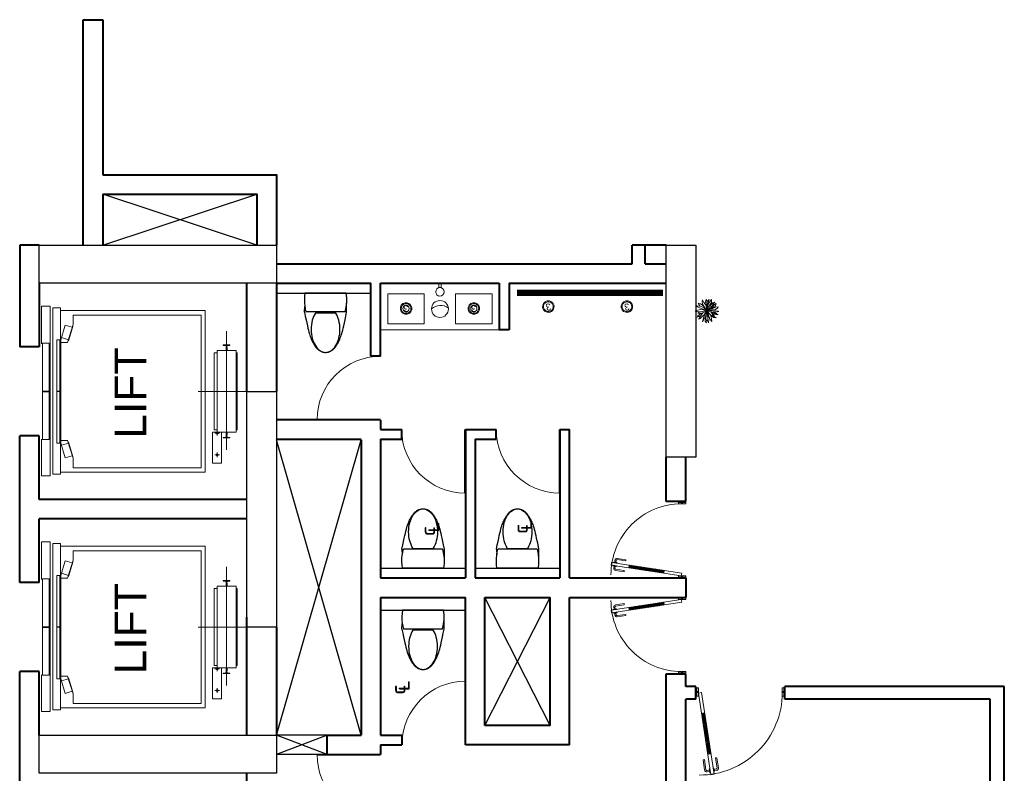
# Model space of a CAD drawing. Header units: inches. Extents: x 371717 to 373017, y 1317902 to 1318657.
# Tile 10 of 10: x 372596 to 373014, y 1318337 to 1318657. Entities that reach past the tile are written whole.
import ezdxf

# ---------------------------------------------------------------- set-up
doc = ezdxf.new("R2010")
doc.units = ezdxf.units.IN
doc.header["$LTSCALE"] = 35
doc.header["$MEASUREMENT"] = 0
for name, color, linetype in [('A-COLS', 4, 'Continuous'), ('A-FIXT', 1, 'Continuous'), ('A-HATCH', 8, 'Continuous'), ('A-SHAFT', 1, 'Continuous'), ('A-TEXT-600', 7, 'Continuous'), ('A-WALL-UNDR', 1, 'Continuous'), ('NAREAOFF', 230, 'Continuous')]:
    doc.layers.add(name, color=color, linetype=linetype)
for name, color, linetype, lineweight in [('A-LIFT', 154, 'Continuous', 9), ('A-WALL', 7, 'Continuous', 40), ('FINISH - LAMINATE', 143, 'Continuous', 40), ('I-CEIL-light', 150, 'Continuous', 0), ('I-Door', 30, 'Continuous', 15), ('I-Furn-Modl', 1, 'Continuous', 5), ('I-Graphics', 62, 'Continuous', 15), ('SANITARY-FIXTURE', 6, 'Continuous', 18), ('tree', 92, 'Continuous', 5)]:
    doc.layers.add(name, color=color, linetype=linetype, lineweight=lineweight)
doc.layers.add('I-Clng-Dims', color=7, linetype='Continuous', lineweight=15, true_color=0xbd0f15)
doc.styles.add('AR350', font='arial.ttf', dxfattribs={"width": 0.9})
doc.styles.add('dim-verdana', font='arial.ttf', dxfattribs={"height": 130})

# ---------------------------------------------------------------- blocks, each defined once
blk = doc.blocks.new('P-LEV-3$0$P-WCEUR1')
at = {"color": 0, "linetype": 'ByBlock'}
for p, q in [((1, 9.81), (1, -9.81)), ((10.1, 10.05), (5.86, 10.03)), ((10, 9.31), (10, -9.31)), ((10.41, -4.75), (10.41, 4.75))]:
    blk.add_line(p, q, dxfattribs=at)
for points in [[(10, 9.31), (7.74, 9.82), (5.54, 10.06), (3.23, 10.06), (1, 9.81)], [(10.1, -10.05), (12.04, -9.65), (13.74, -9.29), (15.23, -8.97), (16.54, -8.68), (17.68, -8.42), (18.68, -8.18), (19.57, -7.95), (20.36, -7.72), (20.36, -7.72), (21.09, -7.49), (21.75, -7.26), (22.35, -7.03), (22.9, -6.8), (23.4, -6.58), (23.85, -6.37), (24.26, -6.16), (24.64, -5.97), (24.64, -5.97), (24.98, -5.78), (25.3, -5.61), (25.59, -5.44), (25.87, -5.27), (26.13, -5.1), (26.37, -4.93), (26.61, -4.75), (26.85, -4.56), (26.85, -4.56), (27.09, -4.36), (27.33, -4.15), (27.56, -3.92), (27.79, -3.68), (28.01, -3.42), (28.21, -3.16), (28.41, -2.88), (28.58, -2.59), (28.58, -2.59), (28.74, -2.29), (28.88, -1.98), (28.99, -1.66), (29.09, -1.34), (29.16, -1.01), (29.22, -0.67), (29.25, -0.34), (29.26, 0), (29.26, 0), (29.25, 0.34), (29.22, 0.67), (29.16, 1.01), (29.09, 1.34), (28.99, 1.66), (28.88, 1.98), (28.74, 2.29), (28.58, 2.59), (28.58, 2.59), (28.41, 2.88), (28.21, 3.16), (28.01, 3.42), (27.79, 3.68), (27.56, 3.92), (27.33, 4.15), (27.09, 4.36), (26.85, 4.56), (26.85, 4.56), (26.61, 4.75), (26.37, 4.93), (26.13, 5.1), (25.87, 5.27), (25.59, 5.44), (25.3, 5.61), (24.98, 5.78), (24.64, 5.97), (24.64, 5.97), (24.26, 6.16), (23.85, 6.37), (23.4, 6.58), (22.9, 6.8), (22.35, 7.03), (21.75, 7.26), (21.09, 7.49), (20.36, 7.72), (20.36, 7.72), (19.57, 7.95), (18.68, 8.18), (17.68, 8.42), (16.54, 8.68), (15.23, 8.97), (13.74, 9.29), (12.04, 9.65), (10.1, 10.05)], [(10.1, -10.05), (7.33, -9.88)]]:
    blk.add_lwpolyline(points, dxfattribs=at)
for points in [[(29.25, 0, 0.146855), (28.52, 2.44, 0.107148), (26.05, 4.85, 0.076697), (22.68, 6.31, 0.063684), (18.31, 6.87, 0.063684), (13.95, 6.31, 0.076697), (10.58, 4.85, 0.006181), (10.41, 4.75)], [(10.41, -4.75, 0.006181), (10.58, -4.85, 0.076697), (13.95, -6.31, 0.063684), (18.31, -6.87, 0.063684), (22.68, -6.31, 0.076697), (26.05, -4.85, 0.107148), (28.52, -2.44, 0.146855), (29.25, 0)]]:
    blk.add_lwpolyline(points, format="xyb", dxfattribs=at)
for start, end in [(277.7399, 285.822), (260.5377, 277.7399)]:
    blk.add_arc((4.39, 10.5), 20.59, start, end, dxfattribs=at)
blk = doc.blocks.new('DOOR')
for p, q in [((-0.01, 0), (-0.01, 1)), ((0, 0), (0, 1))]:
    blk.add_line(p, q)
blk.add_arc((0, 0), 1, 90, 180)
blk = doc.blocks.new('D3 - LAM')
h = blk.add_hatch()
h.set_pattern_fill('ANSI31', color=256, scale=100, style=0)
h.set_pattern_definition([(45, (67656.761, 125934.152), (-8.83883, 8.83883), [])])
h.paths.add_polyline_path([(67767, 126417), (67730, 126422), (67657, 125940), (67694, 125934)])
for p, q in [((67620, 125699, 0), (67767, 126664, 0)), ((67657, 125693, 0), (67804, 126658, 0)), ((67692, 126606, 0), (67674, 126487, 0)), ((67691, 126484, 0), (67709, 126604, 0)), ((67750, 126608, 0), (67720, 126612, 0)), ((67723, 126629, 0), (67753, 126624, 0)), ((67748, 126608, 0), (67750, 126625, 0)), ((67767, 126664, 0), (67804, 126658, 0)), ((67802, 126600, 0), (67833, 126595, 0)), ((67835, 126612, 0), (67805, 126616, 0)), ((67805, 126599, 0), (67808, 126616, 0)), ((67823, 126464, 0), (67841, 126584, 0)), ((67857, 126581, 0), (67839, 126462, 0)), ((67691, 126484, 0), (67674, 126487, 0)), ((67823, 126464, 0), (67839, 126462, 0)), ((67767, 126417, 0), (67730, 126422, 0)), ((67694, 125934, 0), (67657, 125940, 0)), ((67590, 125738, 0), (67590, 125638, 0)), ((67620, 125713, 0), (67620, 125675, 0)), ((67620, 125699, 0), (67657, 125693, 0)), ((68640, 125738, 0), (68640, 125638, 0))]:
    blk.add_line(p, q)
at = {"elevation": 0}
for points in [[(67748, 126592), (67755, 126640), (67763, 126639), (67755, 126590)], [(67800, 126584), (67807, 126632), (67800, 126634), (67792, 126585)], [(67590, 125726), (67602, 125726), (67602, 125647), (67590, 125647)], [(68640, 125726), (68628, 125726), (68628, 125647), (68640, 125647)]]:
    blk.add_lwpolyline(points, close=True, dxfattribs=at)
for points in [[(67602, 125738), (67620, 125738), (67620, 125638), (67602, 125638), (67602, 125682), (67612, 125682), (67612, 125694), (67602, 125694), (67602, 125738)], [(68628, 125738), (68610, 125738), (68610, 125638), (68628, 125638), (68628, 125682), (68618, 125682), (68618, 125694), (68628, 125694), (68628, 125738)]]:
    blk.add_lwpolyline(points, dxfattribs=at)
for centre, radius, start, end in [((67637, 125694, 0), 973, 0, 90.3775), ((67719, 126602, 0), 26.7, 81.3349, 171.376), ((67719, 126602, 0), 9.86, 81.376, 171.376), ((67831, 126585, 0), 9.86, 351.376, 81.376), ((67831, 126585, 0), 26.7, 351.376, 81.417)]:
    blk.add_arc(centre, radius, start, end)
blk = doc.blocks.new('TREE-24')
for p, q in [((-16.3, 54.3), (-20.4, 56.1)), ((-20.4, 56.1), (-18.4, 45)), ((-7.8, 43), (-16.3, 54.3)), ((-0.2, 43.5), (1.9, 57)), ((1.9, 57), (3, 60)), ((3, 60), (4.9, 51.4)), ((4.9, 51.4), (5.8, 37.3)), ((13.8, 46), (17.7, 53.1)), ((17.7, 53.1), (17.5, 57.3)), ((17.5, 57.3), (20.3, 53.1)), ((20.3, 53.1), (18.9, 46.4)), ((-48, 1.2), (-59.5, -4.6)), ((-58.4, 11.2), (-47.1, 8)), ((-55.4, 9.5), (-58.4, 11.2)), ((-57.9, 22.5), (-43.4, 22.8)), ((-43, 11.7), (-57.9, 22.5)), ((-51.5, 4.3), (-55.4, 9.5)), ((-46.4, -0.1), (-51.5, 4.3)), ((-47.1, 8), (-33.8, 2.8)), ((-39.8, 34.9), (-44.8, 39.5)), ((-44.8, 39.5), (-40.7, 29.2)), ((-43.4, 22.8), (-29.6, 13.4)), ((-28, 4.8), (-43, 11.7)), ((-40.7, 29.2), (-33.1, 20.6)), ((-30.8, 29.2), (-39.8, 34.9)), ((-21.8, 41.3), (-37.5, 46.4)), ((-37.5, 46.4), (-31.9, 37.6)), ((-33.8, 2.8), (-18.1, -0.6)), ((-33.1, 20.6), (-21.1, 14.2)), ((-31.9, 37.6), (-17, 26.5)), ((-18.6, 21.8), (-30.8, 29.2)), ((-29.6, 13.4), (-5.4, 1.4)), ((-8, 2.1), (-28, 4.8)), ((-12.5, 28.2), (-21.8, 41.3)), ((-21.1, 14.2), (-10.8, 8.5)), ((-5.4, 11.7), (-18.6, 21.8)), ((-18.6, -13.4), (0, 0)), ((-18.4, 45), (-10.6, 22.8)), ((-17, 26.5), (-9.2, 19.3)), ((0, 0), (-14.9, -16.9)), ((-14.2, -32.9), (0, 0)), ((0, 0), (-13.8, -2.1)), ((-10.8, 8.5), (0, 0)), ((-10.6, 22.8), (0, 0)), ((0, 0), (-8, 2.1)), ((-6, 26), (-7.8, 43)), ((-1.4, 15.9), (-6, 26)), ((0, 0), (-5, -17.4)), ((-2, 10.2), (0.3, 31.2)), ((0, 0), (-2, 10.2)), ((0.3, 31.2), (-0.2, 43.5)), ((0, 0), (1.6, 8)), ((20, 6.8), (0, 0)), ((6.7, 6.5), (0, 0)), ((0, 0), (29.2, 6.5)), ((18.2, 0.6), (0, 0)), ((0.7, -16.9), (0, 0)), ((0, 0), (10.4, -21.3)), ((9.7, -8), (0, 0)), ((31.8, -9.5), (0, 0)), ((1.6, 8), (7.6, 22.1)), ((5.3, 24), (2.8, 10.8)), ((10.1, 32.2), (4.1, 17.7)), ((5.8, 37.3), (5.3, 24)), ((5.7, 36.1), (13.8, 46)), ((12.4, 10.5), (6.7, 6.5)), ((7.6, 22.1), (20.7, 27.5)), ((9.2, 22.8), (21.6, 37.6)), ((18.9, 46.4), (10.1, 32.2)), ((19.6, 18.4), (12.4, 10.5)), ((16.6, 15.1), (27.9, 21.1)), ((32.4, 0.4), (18.2, 0.6)), ((21.6, 37.6), (18.9, 26.5)), ((23.2, 23), (19.6, 18.4)), ((26.9, 9.2), (20, 6.8)), ((20.7, 27.5), (30.8, 38.8)), ((32.7, 33.4), (23.2, 23)), ((34.7, 11.9), (26.9, 9.2)), ((27.9, 21.1), (41.9, 23.5)), ((29.2, 6.5), (39.3, 10.2)), ((30.8, 38.8), (35.4, 48.7)), ((43.7, 0.1), (32.4, 0.4)), ((35.4, 48.7), (32.7, 33.4)), ((46, 18.4), (34.7, 11.9)), ((38.9, 0.2), (53.4, -4.8)), ((39.3, 10.2), (47.4, 9.7)), ((41.9, 23.5), (54.3, 25)), ((53.6, 4.3), (43.7, 0.1)), ((54.3, 25), (46, 18.4)), ((47.4, 9.7), (56.8, 8.3)), ((59.8, 6.8), (53.6, 4.3)), ((56.8, 8.3), (59.8, 6.8)), ((-59.5, -4.6), (-36.8, -10)), ((-43, -16.4), (-55.4, -22.6)), ((-55.4, -22.6), (-49, -24.5)), ((-49, -24.5), (-34, -22.8)), ((-23.9, -3.3), (-46.4, -0.1)), ((-34.7, -8.8), (-43, -16.4)), ((-35.9, -33.4), (-39.5, -44.5)), ((-39.5, -44.5), (-31.9, -42.3)), ((-30.8, -25), (-35.9, -33.4)), ((-26.9, -4.1), (-34.7, -8.8)), ((-34, -22.8), (-18.6, -13.4)), ((-31.9, -42.3), (-24.1, -34.4)), ((-23.1, -16.2), (-30.8, -25)), ((-13.8, -2.1), (-26.9, -4.1)), ((-23.7, -32.2), (-26, -54.1)), ((-26, -54.1), (-20.9, -47.4)), ((-14.9, -16.9), (-23.7, -32.2)), ((-20.9, -47.4), (-14.2, -32.9)), ((-18.1, -0.6), (-9.8, -1.6)), ((-5, -17.4), (-6.6, -34.4)), ((-6.6, -34.4), (-3.9, -45.7)), ((-3.9, -45.7), (1.6, -60)), ((4.2, -29), (0.7, -16.9)), ((1.6, -60), (4.6, -44)), ((4.6, -44), (4.2, -29)), ((4.6, -37.1), (11.5, -46.9)), ((19.3, -14.2), (9.7, -8)), ((12.7, -31.7), (9.9, -20.8)), ((10.4, -21.3), (21.2, -30.4)), ((11.5, -46.9), (12.4, -31.7)), ((40.3, -7.3), (12.1, -3.6)), ((12.4, -31.7), (24.4, -46)), ((12.8, -10), (30.6, -16.1)), ((29, -23.8), (19.3, -14.2)), ((21.2, -30.4), (30.8, -35.6)), ((29, -43.7), (23.9, -31.9)), ((24.4, -46), (32, -49.9)), ((38.2, -35.1), (29, -23.8)), ((32, -49.9), (29, -43.7)), ((30.6, -16.1), (42.1, -20.1)), ((30.8, -35.6), (42.3, -41.5)), ((44.4, -15.9), (31.8, -9.5)), ((42.3, -41.5), (38.2, -35.1)), ((52.7, -9), (40.3, -7.3)), ((42.1, -20.1), (55.2, -22.6)), ((55.2, -22.6), (44.4, -15.9)), ((59.8, -3.1), (52.7, -9)), ((53.4, -4.8), (59.8, -3.1))]:
    blk.add_line(p, q)
blk = doc.blocks.new('3W-LED')
at = {"extrusion": (-6.11991e-06, -1.09788e-16, 1)}
blk.add_ellipse((0, 0, -5), major_axis=(21.2, 21.3, 0), ratio=1, start_param=3.139521, end_param=9.422706, dxfattribs=at)
blk.add_open_spline([(-17.7, -17.7, -5), (-16.6, -18.7, -5), (-15.5, -19.7, -5), (-12.3, -21.9, -5), (-10, -23, -5), (-5.4, -24.5, -5), (-2.9, -25, -5), (2, -25, -5), (4.5, -24.7, -5), (9.3, -23.3, -5), (11.5, -22.3, -5), (15.7, -19.6, -5), (17.6, -18, -5), (20.7, -14.2, -5), (22, -12.1, -5), (24, -7.5, -5), (24.6, -5.1, -5), (25.1, -0.2, -5), (25, 2.3, -5), (24.1, 7.1, -5), (23.3, 9.5, -5), (21, 13.9, -5), (19.5, 15.9, -5), (16, 19.4, -5), (14, 20.9, -5), (9.6, 23.2, -5), (7.3, 24, -5), (2.4, 25, -5), (0, 25.1, -5), (-5, 24.6, -5), (-7.4, 24, -5), (-11.9, 22.1, -5), (-14.1, 20.8, -5), (-17.9, 17.7, -5), (-19.5, 15.8, -5), (-22.2, 11.7, -5), (-23.3, 9.4, -5), (-24.7, 4.7, -5), (-25, 2.2, -5), (-25, -2.7, -5), (-24.6, -5.2, -5), (-23.1, -9.9, -5), (-22, -12.1, -5), (-19.7, -15.4, -5), (-18.8, -16.6, -5), (-17.7, -17.7, -5)], degree=3, knots=[3.139521, 3.139521, 3.139521, 3.139521, 3.315557, 3.315557, 3.611807, 3.611807, 3.908056, 3.908056, 4.204306, 4.204306, 4.500555, 4.500555, 4.796805, 4.796805, 5.093054, 5.093054, 5.389304, 5.389304, 5.685554, 5.685554, 5.981803, 5.981803, 6.278053, 6.278053, 6.574302, 6.574302, 6.870552, 6.870552, 7.166801, 7.166801, 7.463051, 7.463051, 7.7593, 7.7593, 8.05555, 8.05555, 8.351799, 8.351799, 8.648049, 8.648049, 8.944298, 8.944298, 9.240548, 9.240548, 9.422706, 9.422706, 9.422706, 9.422706])
at = {"ltscale": 10, "insert": (-13.1, 20, -5.2), "char_height": 36, "width": 21797.759, "attachment_point": 1}
blk.add_mtext('3', dxfattribs=at)
blk = doc.blocks.new('SD')
at = {"layer": 'I-Graphics', "elevation": 0}
blk.add_lwpolyline([(23809118, -485642), (23809118, -485617), (23809068, -485617), (23809068, -485642)], close=True, dxfattribs=at)
at = {"layer": 'I-Graphics'}
blk.add_circle((23809168, -485629), 50, dxfattribs=at)

msp = doc.modelspace()

# ---------------------------------------------------------------- linework, layer by layer
at = {"layer": 'A-COLS', "elevation": -0.06}
for points in [[(372603.98, 1318561.6), (372704.78, 1318561.6), (372704.78, 1318545.4), (372603.98, 1318545.4)], [(372870.38, 1318471.6), (372870.38, 1318561.6), (372882.98, 1318561.6), (372882.98, 1318471.6)], [(372692.18, 1318399.42), (372692.18, 1318499.5), (372704.78, 1318499.5), (372704.78, 1318399.42)], [(372603.98, 1318353.52), (372704.78, 1318353.52), (372704.78, 1318337.32), (372603.98, 1318337.32)]]:
    msp.add_lwpolyline(points, close=True, dxfattribs=at)
at = {"layer": 'A-HATCH'}
for p, q in [((372726.38, 1318353.52, -0.06), (372704.78, 1318353.52, -0.06)), ((372726.38, 1318345.24, -0.06), (372704.78, 1318345.24, -0.06))]:
    msp.add_line(p, q, dxfattribs=at)
at = {"layer": 'A-LIFT'}
for p, q in [((372683.61, 1318525.11, -0.06), (372683.61, 1318474.69, -0.06)), ((372612.82, 1318521.47, -0.06), (372612.82, 1318477.53, -0.06)), ((372671.57, 1318499.5, -0.06), (372691.95, 1318499.5, -0.06)), ((372679.57, 1318480.79, -0.06), (372679.57, 1318482.75, -0.06)), ((372680.54, 1318481.77, -0.06), (372678.59, 1318481.77, -0.06)), ((372680.54, 1318472.52, -0.06), (372678.59, 1318472.52, -0.06)), ((372679.57, 1318471.54, -0.06), (372679.57, 1318473.5, -0.06)), ((372683.61, 1318425.03, -0.06), (372683.61, 1318374.61, -0.06)), ((372612.82, 1318421.39, -0.06), (372612.82, 1318377.45, -0.06)), ((372671.57, 1318399.42, -0.06), (372691.95, 1318399.42, -0.06)), ((372680.54, 1318381.69, -0.06), (372678.59, 1318381.69, -0.06)), ((372679.57, 1318380.71, -0.06), (372679.57, 1318382.67, -0.06)), ((372679.57, 1318371.46, -0.06), (372679.57, 1318373.42, -0.06)), ((372680.54, 1318372.44, -0.06), (372678.59, 1318372.44, -0.06))]:
    msp.add_line(p, q, dxfattribs=at)
at = {"layer": 'A-LIFT', "elevation": -0.06}
for points in [[(372605.02, 1318519.74), (372605.02, 1318535.73), (372608.66, 1318535.73), (372608.66, 1318463.65), (372605.02, 1318463.65), (372605.02, 1318479.26)], [(372612.98, 1318465.17), (372674.51, 1318465.17), (372674.51, 1318533.83), (372612.98, 1318533.83)], [(372613.19, 1318478.66), (372616.06, 1318478.66), (372618.49, 1318471.14), (372618.49, 1318467.1), (372672.82, 1318467.1), (372672.82, 1318531.9), (372618.38, 1318531.9), (372618.38, 1318527.89), (372616.06, 1318520.34), (372613.19, 1318520.34)], [(372613.19, 1318521.47), (372615.09, 1318527.69), (372618.04, 1318526.79)], [(372616.29, 1318521.07), (372616.47, 1318521.02), (372618.33, 1318527.1), (372618.15, 1318527.16)], [(372616.4, 1318521.44), (372613.45, 1318522.35)], [(372679.57, 1318483.12), (372678.29, 1318483.12), (372678.29, 1318515.88), (372679.57, 1318515.88)], [(372687.66, 1318483.12), (372688.04, 1318483.12), (372688.04, 1318515.88), (372687.66, 1318515.88)], [(372616.29, 1318477.93), (372616.47, 1318477.98), (372618.33, 1318471.9), (372618.15, 1318471.84)], [(372613.19, 1318477.53), (372615.09, 1318471.31), (372618.04, 1318472.21)], [(372616.4, 1318477.56), (372613.45, 1318476.65)], [(372605.02, 1318419.66), (372605.02, 1318435.65), (372608.66, 1318435.65), (372608.66, 1318363.57), (372605.02, 1318363.57), (372605.02, 1318379.18)], [(372612.98, 1318365.09), (372674.51, 1318365.09), (372674.51, 1318433.75), (372612.98, 1318433.75)], [(372613.19, 1318378.58), (372616.06, 1318378.58), (372618.49, 1318371.06), (372618.49, 1318367.02), (372672.82, 1318367.02), (372672.82, 1318431.82), (372618.38, 1318431.82), (372618.38, 1318427.81), (372616.06, 1318420.26), (372613.19, 1318420.26)], [(372613.19, 1318421.39), (372615.09, 1318427.61), (372618.04, 1318426.71)], [(372616.29, 1318420.99), (372616.47, 1318420.94), (372618.33, 1318427.02), (372618.15, 1318427.08)], [(372616.4, 1318421.36), (372613.45, 1318422.27)], [(372679.57, 1318383.04), (372678.29, 1318383.04), (372678.29, 1318415.8), (372679.57, 1318415.8)], [(372687.66, 1318383.04), (372688.04, 1318383.04), (372688.04, 1318415.8), (372687.66, 1318415.8)], [(372613.19, 1318377.45), (372615.09, 1318371.23), (372618.04, 1318372.13)], [(372616.4, 1318377.48), (372613.45, 1318376.57)], [(372616.29, 1318377.85), (372616.47, 1318377.9), (372618.33, 1318371.82), (372618.15, 1318371.76)]]:
    msp.add_lwpolyline(points, dxfattribs=at)
for points in [[(372609.82, 1318464.4), (372612.98, 1318464.4), (372612.98, 1318534.98), (372609.82, 1318534.98)], [(372605.37, 1318479.07), (372608.24, 1318479.07), (372608.24, 1318519.93), (372605.37, 1318519.93)], [(372611.51, 1318477.53), (372613.19, 1318477.53), (372613.19, 1318521.47), (372611.51, 1318521.47)], [(372687.66, 1318482.16), (372687.66, 1318516.84), (372679.57, 1318516.84), (372679.57, 1318482.16)], [(372608.24, 1318499.62), (372605.37, 1318499.62), (372605.37, 1318499.62), (372608.24, 1318499.62)], [(372605.37, 1318499.38), (372608.24, 1318499.38), (372608.24, 1318499.38), (372605.37, 1318499.38)], [(372611.51, 1318499.6), (372612.82, 1318499.6), (372612.82, 1318499.6), (372611.51, 1318499.6)], [(372612.82, 1318499.4), (372611.51, 1318499.4), (372611.51, 1318499.4), (372612.82, 1318499.4)], [(372681.49, 1318482.16), (372681.49, 1318469.05), (372677.64, 1318469.05), (372677.64, 1318482.16)], [(372609.82, 1318364.32), (372612.98, 1318364.32), (372612.98, 1318434.9), (372609.82, 1318434.9)], [(372605.37, 1318378.99), (372608.24, 1318378.99), (372608.24, 1318419.85), (372605.37, 1318419.85)], [(372611.51, 1318377.45), (372613.19, 1318377.45), (372613.19, 1318421.39), (372611.51, 1318421.39)], [(372687.66, 1318382.08), (372687.66, 1318416.76), (372679.57, 1318416.76), (372679.57, 1318382.08)], [(372608.24, 1318399.54), (372605.37, 1318399.54), (372605.37, 1318399.54), (372608.24, 1318399.54)], [(372605.37, 1318399.3), (372608.24, 1318399.3), (372608.24, 1318399.3), (372605.37, 1318399.3)], [(372611.51, 1318399.52), (372612.82, 1318399.52), (372612.82, 1318399.52), (372611.51, 1318399.52)], [(372612.82, 1318399.32), (372611.51, 1318399.32), (372611.51, 1318399.32), (372612.82, 1318399.32)], [(372681.49, 1318382.08), (372681.49, 1318368.97), (372677.64, 1318368.97), (372677.64, 1318382.08)]]:
    msp.add_lwpolyline(points, close=True, dxfattribs=at)
for points in [[(372685.05, 1318519.23), (372682.16, 1318519.23), (372682.16, 1318519.14, 0.385135), (372682.28, 1318519.01), (372683.3, 1318518.89, -0.382193), (372683.47, 1318518.7), (372683.47, 1318518.11, -0.131652), (372683.47, 1318518.09), (372683.42, 1318518.01, 0.131652), (372683.41, 1318517.99), (372683.41, 1318516.88, 0.414214), (372683.45, 1318516.84), (372683.76, 1318516.84, 0.414214), (372683.8, 1318516.88), (372683.8, 1318517.99, 0.131652), (372683.79, 1318518.01), (372683.75, 1318518.09, -0.131652), (372683.74, 1318518.11), (372683.74, 1318518.7, -0.382193), (372683.91, 1318518.89), (372684.93, 1318519.01, 0.379256), (372685.05, 1318519.14)], [(372685.05, 1318479.77), (372682.16, 1318479.77), (372682.16, 1318479.86, -0.385135), (372682.28, 1318479.99), (372683.3, 1318480.11, 0.382193), (372683.47, 1318480.3), (372683.47, 1318480.89, 0.131652), (372683.47, 1318480.91), (372683.42, 1318480.99, -0.131652), (372683.41, 1318481.01), (372683.41, 1318482.12, -0.414214), (372683.45, 1318482.16), (372683.76, 1318482.16, -0.414214), (372683.8, 1318482.12), (372683.8, 1318481.01, -0.131652), (372683.79, 1318480.99), (372683.75, 1318480.91, 0.131652), (372683.74, 1318480.89), (372683.74, 1318480.3, 0.382193), (372683.91, 1318480.11), (372684.93, 1318479.99, -0.379256), (372685.05, 1318479.86)], [(372685.05, 1318419.15), (372682.16, 1318419.15), (372682.16, 1318419.06, 0.385135), (372682.28, 1318418.93), (372683.3, 1318418.81, -0.382193), (372683.47, 1318418.62), (372683.47, 1318418.03, -0.131652), (372683.47, 1318418.01), (372683.42, 1318417.93, 0.131652), (372683.41, 1318417.91), (372683.41, 1318416.8, 0.414214), (372683.45, 1318416.76), (372683.76, 1318416.76, 0.414214), (372683.8, 1318416.8), (372683.8, 1318417.91, 0.131652), (372683.79, 1318417.93), (372683.75, 1318418.01, -0.131652), (372683.74, 1318418.03), (372683.74, 1318418.62, -0.382193), (372683.91, 1318418.81), (372684.93, 1318418.93, 0.379256), (372685.05, 1318419.06)], [(372685.05, 1318379.69), (372682.16, 1318379.69), (372682.16, 1318379.78, -0.385135), (372682.28, 1318379.91), (372683.3, 1318380.03, 0.382193), (372683.47, 1318380.22), (372683.47, 1318380.81, 0.131652), (372683.47, 1318380.83), (372683.42, 1318380.91, -0.131652), (372683.41, 1318380.93), (372683.41, 1318382.04, -0.414214), (372683.45, 1318382.08), (372683.76, 1318382.08, -0.414214), (372683.8, 1318382.04), (372683.8, 1318380.93, -0.131652), (372683.79, 1318380.91), (372683.75, 1318380.83, 0.131652), (372683.74, 1318380.81), (372683.74, 1318380.22, 0.382193), (372683.91, 1318380.03), (372684.93, 1318379.91, -0.379256), (372685.05, 1318379.78)]]:
    msp.add_lwpolyline(points, format="xyb", close=True, dxfattribs=at)
at = {"layer": 'A-LIFT'}
for centre in [(372679.57, 1318481.77, -0.06), (372679.57, 1318472.52, -0.06), (372679.57, 1318381.69, -0.06), (372679.57, 1318372.44, -0.06)]:
    msp.add_circle(centre, 0.4, dxfattribs=at)
at = {"layer": 'A-SHAFT'}
for p, q in [((372630.98, 1318561.6, -0.06), (372696.5, 1318583.2, -0.06)), ((372696.5, 1318561.6, -0.06), (372630.98, 1318583.2, -0.06)), ((372740.73, 1318353.52, -0.06), (372704.78, 1318478.98, -0.06)), ((372704.83, 1318353.52, -0.06), (372740.78, 1318478.98, -0.06)), ((372793.34, 1318357.66, -0.06), (372821.06, 1318412.02, -0.06)), ((372821.06, 1318357.66, -0.06), (372793.34, 1318412.02, -0.05)), ((372726.38, 1318353.52, -0.06), (372704.78, 1318345.24, -0.06)), ((372726.38, 1318345.24, -0.06), (372704.78, 1318353.52, -0.06))]:
    msp.add_line(p, q, dxfattribs=at)
at = {"layer": 'A-WALL'}
for p, q in [((372622.7, 1318561.6, -0.06), (372622.7, 1318657.36, -0.06)), ((372622.7, 1318657.36, -0.06), (372630.98, 1318657.36, -0.06)), ((372630.98, 1318657.36, -0.06), (372630.98, 1318653.22, -0.06)), ((372630.98, 1318653.22, -0.06), (372630.98, 1318591.48, -0.06)), ((372630.98, 1318583.2, -0.06), (372630.98, 1318561.6, -0.06)), ((372595.7, 1318561.6, -0.06), (372595.7, 1318518.4, -0.06)), ((372603.98, 1318561.6, -0.06), (372595.7, 1318561.6, -0.06)), ((372855.98, 1318553.68, -0.06), (372855.98, 1318561.6, -0.06)), ((372870.38, 1318561.6, -0.06), (372855.98, 1318561.6, -0.06)), ((372861.38, 1318553.68, -0.06), (372861.38, 1318561.6, -0.06)), ((372704.78, 1318553.68, -0.06), (372855.98, 1318553.68, -0.06)), ((372861.38, 1318553.68, -0.06), (372870.38, 1318553.68, -0.06)), ((372603.98, 1318545.4, -0.06), (372603.98, 1318518.4, -0.06)), ((372692.18, 1318499.5, -0.06), (372692.18, 1318545.4, -0.06)), ((372704.78, 1318545.4, -0.06), (372744.92, 1318545.4, -0.06)), ((372704.78, 1318545.4, -0.06), (372704.78, 1318499.5, -0.06)), ((372744.92, 1318514.44, -0.06), (372744.92, 1318545.4, -0.06)), ((372749.06, 1318545.4, -0.06), (372799.46, 1318545.4, -0.06)), ((372749.06, 1318514.44, -0.06), (372749.06, 1318545.4, -0.06)), ((372799.46, 1318545.4, -0.06), (372799.46, 1318525.6, -0.06)), ((372803.6, 1318545.4, -0.06), (372870.38, 1318545.4, -0.06)), ((372803.6, 1318545.4, -0.06), (372803.6, 1318525.6, -0.06)), ((372803.6, 1318525.6, -0.06), (372799.46, 1318525.6, -0.06)), ((372603.98, 1318518.4, -0.06), (372595.7, 1318518.4, -0.06)), ((372749.06, 1318514.44, -0.06), (372744.92, 1318514.44, -0.06)), ((372749.06, 1318487.44, -0.06), (372704.78, 1318487.44, -0.06)), ((372749.06, 1318487.26, -0.06), (372749.06, 1318483.3, -0.06)), ((372749.06, 1318483.3, -0.06), (372758.06, 1318483.3, -0.06)), ((372758.06, 1318479.16, -0.06), (372758.06, 1318483.3, -0.06)), ((372785.06, 1318483.3, -0.06), (372785.06, 1318420.3, -0.06)), ((372785.06, 1318483.3, -0.06), (372798.2, 1318483.3, -0.06)), ((372798.2, 1318479.16, -0.06), (372798.2, 1318483.3, -0.06)), ((372825.2, 1318483.3, -0.06), (372825.2, 1318420.3, -0.06)), ((372825.2, 1318483.3, -0.06), (372829.34, 1318483.3, -0.06)), ((372829.34, 1318420.3, -0.06), (372829.34, 1318483.3, -0.06)), ((372595.7, 1318418.32, -0.06), (372595.7, 1318480.6, -0.06)), ((372603.98, 1318480.6, -0.06), (372595.7, 1318480.6, -0.06)), ((372603.98, 1318453.6, -0.06), (372603.98, 1318480.6, -0.06)), ((372704.78, 1318479.16, -0.06), (372740.78, 1318479.16, -0.06)), ((372740.78, 1318478.98, -0.06), (372740.78, 1318353.52, -0.06)), ((372749.06, 1318479.16, -0.06), (372758.06, 1318479.16, -0.06)), ((372749.06, 1318479.16, -0.06), (372749.06, 1318420.3, -0.06)), ((372789.2, 1318479.16, -0.06), (372789.2, 1318420.3, -0.06)), ((372789.2, 1318479.16, -0.06), (372798.2, 1318479.16, -0.06)), ((372870.38, 1318452.7, -0.06), (372870.38, 1318471.6, -0.06)), ((372878.66, 1318452.7, -0.06), (372878.66, 1318471.6, -0.06)), ((372692.18, 1318453.6, -0.06), (372603.98, 1318453.6, -0.06)), ((372878.66, 1318452.7, -0.06), (372870.38, 1318452.7, -0.06)), ((372603.98, 1318418.32, -0.06), (372603.98, 1318445.32, -0.06)), ((372692.18, 1318445.32, -0.06), (372603.98, 1318445.32, -0.06)), ((372749.06, 1318420.3, -0.06), (372785.06, 1318420.3, -0.06)), ((372789.2, 1318420.3, -0.06), (372825.2, 1318420.3, -0.06)), ((372829.34, 1318420.3, -0.06), (372878.66, 1318420.3, -0.06)), ((372878.66, 1318420.3, -0.06), (372878.66, 1318412.02, -0.06)), ((372603.98, 1318418.32, -0.06), (372595.7, 1318418.32, -0.06)), ((372749.06, 1318412.02, -0.06), (372785.06, 1318412.02, -0.06)), ((372749.06, 1318412.02, -0.06), (372749.06, 1318353.52, -0.06)), ((372785.06, 1318349.38, -0.06), (372785.06, 1318412.02, -0.06)), ((372793.34, 1318357.66, -0.06), (372793.34, 1318412.02, -0.06)), ((372793.34, 1318412.02, -0.06), (372821.06, 1318412.02, -0.06)), ((372821.06, 1318357.66, -0.06), (372821.06, 1318412.02, -0.06)), ((372829.34, 1318349.38, -0.06), (372829.34, 1318412.02, -0.06)), ((372829.34, 1318412.02, -0.06), (372878.66, 1318412.02, -0.06)), ((372692.18, 1318353.52, -0.06), (372692.18, 1318403.56, -0.06)), ((372704.78, 1318399.42, -0.06), (372704.78, 1318353.34, -0.06)), ((372595.7, 1318310.32, -0.06), (372595.7, 1318380.52, -0.06)), ((372603.98, 1318380.52, -0.06), (372595.7, 1318380.52, -0.06)), ((372603.98, 1318353.52, -0.06), (372603.98, 1318380.52, -0.06)), ((372870.38, 1318286.92, -0.06), (372870.38, 1318379.62, -0.06)), ((372870.38, 1318379.62, -0.06), (372878.66, 1318379.62, -0.06)), ((372878.66, 1318374.22, -0.06), (372878.66, 1318379.62, -0.06)), ((372882.98, 1318374.22, -0.06), (372878.66, 1318374.22, -0.06)), ((372882.98, 1318368.82, -0.06), (372882.98, 1318374.22, -0.06)), ((373014.02, 1318374.22, -0.06), (372920.78, 1318374.22, -0.06)), ((372920.78, 1318368.82, -0.05), (372920.78, 1318374.22, -0.06)), ((373014.02, 1318259.56, -0.06), (373014.02, 1318374.22, -0.06)), ((372878.66, 1318286.92, -0.06), (372878.66, 1318368.82, -0.06)), ((372882.98, 1318368.82, -0.06), (372878.66, 1318368.82, -0.06)), ((373008.08, 1318368.82, -0.06), (372920.78, 1318368.82, -0.05)), ((373008.08, 1318259.56, -0.06), (373008.08, 1318368.82, -0.06)), ((372821.06, 1318357.66, -0.06), (372793.34, 1318357.66, -0.06)), ((372726.38, 1318353.52, -0.06), (372740.78, 1318353.52, -0.06)), ((372726.38, 1318345.24, -0.06), (372726.38, 1318353.52, -0.06)), ((372749.06, 1318353.52, -0.06), (372758.06, 1318353.52, -0.06)), ((372758.06, 1318353.52, -0.06), (372758.06, 1318349.38, -0.06)), ((372749.06, 1318349.38, -0.06), (372749.06, 1318345.24, -0.06)), ((372749.06, 1318349.38, -0.06), (372758.06, 1318349.38, -0.06)), ((372829.34, 1318349.38, -0.06), (372785.06, 1318349.38, -0.06)), ((372726.38, 1318345.24, -0.06), (372749.06, 1318345.24, -0.06)), ((372692.18, 1318291.42, -0.06), (372692.18, 1318337.32, -0.06))]:
    msp.add_line(p, q, dxfattribs=at)
at = {"layer": 'A-WALL', "elevation": -0.06}
for points in [[(372630.98, 1318591.48), (372704.78, 1318591.48), (372704.78, 1318561.6)], [(372630.98, 1318583.2), (372696.5, 1318583.2), (372696.5, 1318561.6)]]:
    msp.add_lwpolyline(points, dxfattribs=at)
at = {"layer": 'A-WALL-UNDR'}
for p, q in [((372704.78, 1318541.26, -0.06), (372744.92, 1318541.26, -0.06)), ((372749.06, 1318424.44, -0.06), (372785.06, 1318424.44, -0.06)), ((372789.2, 1318424.44, -0.06), (372825.2, 1318424.44, -0.06)), ((372749.06, 1318406.62, -0.06), (372785.06, 1318406.62, -0.06))]:
    msp.add_line(p, q, dxfattribs=at)
at = {"layer": 'FINISH - LAMINATE', "color": 131, "ltscale": 4, "true_color": 0x66ffff, "const_width": 2.7, "elevation": -0.06}
msp.add_lwpolyline([(372806.93, 1318541.35), (372869.03, 1318541.35)], dxfattribs=at)
at = {"layer": 'NAREAOFF', "elevation": -0.06}
msp.add_lwpolyline([(372821.06, 1318357.66), (372821.06, 1318412.02), (372793.34, 1318412.02), (372793.34, 1318357.66)], close=True, dxfattribs=at)
at = {"layer": 'SANITARY-FIXTURE'}
msp.add_line((372799.46, 1318525.61, -0.06), (372749.06, 1318525.61, -0.06), dxfattribs=at)
at = {"layer": 'SANITARY-FIXTURE', "elevation": -0.06}
for points in [[(372767.6, 1318528.21), (372752.12, 1318528.21), (372752.12, 1318540.99), (372767.6, 1318540.99)], [(372796.4, 1318528.21), (372780.92, 1318528.21), (372780.92, 1318540.99), (372796.4, 1318540.99)]]:
    msp.add_lwpolyline(points, close=True, dxfattribs=at)
at = {"layer": 'SANITARY-FIXTURE'}
for centre, radius in [((372774.26, 1318534.51, -0.06), 3.6), ((372759.86, 1318534.72, -0.06), 1.33), ((372788.66, 1318534.72, -0.06), 1.33)]:
    msp.add_circle(centre, radius, dxfattribs=at)
msp.add_arc((372774.49, 1318530.34, -0.06), 5.66, 53.7769, 132.5825, dxfattribs=at)

# ---------------------------------------------------------------- block references
at = {"layer": 'A-FIXT', "extrusion": (1.23097e-14, 0.004636, 0.999989), "xscale": 0.8916292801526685, "yscale": 0.8916292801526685, "zscale": 0.8916292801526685, "rotation": 270}
msp.add_blockref('P-LEV-3$0$P-WCEUR1', (372725.65, 1318527.99, 6112.08), dxfattribs=at)
at = {"layer": 'A-FIXT', "extrusion": (1.26997e-14, -0.004636, 0.999989), "xscale": -0.8916292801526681, "yscale": 0.891629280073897, "zscale": 0.8916292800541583, "rotation": 269.9999999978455}
for p in [(372767.06, 1318409.38, -6111.64), (372807.2, 1318409.38, -6111.64)]:
    msp.add_blockref('P-LEV-3$0$P-WCEUR1', p, dxfattribs=at)
at = {"layer": 'A-FIXT', "extrusion": (1.27003e-14, 0.004636, 0.999989), "xscale": 0.8916292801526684, "yscale": 0.8916292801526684, "zscale": 0.8916292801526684, "rotation": 270}
msp.add_blockref('P-LEV-3$0$P-WCEUR1', (372767.06, 1318393.35, 6111.45), dxfattribs=at)
at = {"layer": 'I-CEIL-light', "extrusion": (-6.02316e-06, -1.08391e-06, 1), "xscale": 0.08173603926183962, "yscale": 0.08173603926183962, "zscale": 0.08173603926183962, "rotation": 190.2015762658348}
for p in [(372759.86, 1318534.72, -3.33), (372788.66, 1318534.72, -3.33), (372820.3, 1318535.5, -3.32), (372853.69, 1318535.5, -3.32)]:
    msp.add_blockref('3W-LED', p, dxfattribs=at)
at = {"layer": 'I-Door'}
for name, p, xscale, yscale, zscale, rotation in [('DOOR', (372749.06, 1318487.44, -0.06), -26.99999998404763, 26.99999998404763, 26.99999998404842, 90), ('DOOR', (372784.99, 1318483.3, -0.06), -26.99999998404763, 26.99999998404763, 26.99999998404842, 180), ('DOOR', (372825.2, 1318483.3, -0.06), -26.99999998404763, 26.99999998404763, 26.99999998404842, 180), ('D3 - LAM', (376755.5, 1316334.67, -0.06), 0.03085714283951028, 0.03085714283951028, 0.03085714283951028, 90), ('D3 - LAM', (376755.5, 1320497.65, -0.06), -0.03085714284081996, 0.03085714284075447, 0.03085714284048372, 90), ('D3 - LAM', (370450.07, 1322895.98, -0.06), -0.03599522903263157, 0.03599522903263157, 0.0359952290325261, 180), ('DOOR', (372749.06, 1318345.24, -0.06), 26.99999998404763, 26.99999998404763, 26.99999998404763, 90)]:
    msp.add_blockref(name, p, dxfattribs=dict(at, xscale=xscale, yscale=yscale, zscale=zscale, rotation=rotation))
at = {"layer": 'I-Door', "xscale": 26.99999998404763, "yscale": 26.99999998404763, "zscale": 26.99999998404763}
msp.add_blockref('DOOR', (372785.06, 1318349.38, -0.06), dxfattribs=at)
at = {"layer": 'I-Furn-Modl', "color": 0, "xscale": -0.03599999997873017, "yscale": 0.03599999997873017, "zscale": 0.03599999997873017, "rotation": 90}
msp.add_blockref('SD', (355291.61, 2175671.86, -0.06), dxfattribs=at)
at = {"layer": 'tree', "xscale": 0.08372159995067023, "yscale": 0.08372159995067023, "zscale": 0.08372159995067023, "rotation": 270}
msp.add_blockref('TREE-24', (372887.71, 1318533.69, -0.06), dxfattribs=at)

# ---------------------------------------------------------------- texts
at = {"layer": 'A-TEXT-600', "color": 7, "style": 'AR350'}
for p in [(372649.51, 1318479.4, -0.06), (372649.51, 1318379.32, -0.06)]:
    msp.add_text('LIFT', height=13.5, rotation=90, dxfattribs=at).set_placement(p)
at = {"layer": 'I-Clng-Dims', "char_height": 7.2, "attachment_point": 1, "rotation": 90, "style": 'dim-verdana'}
for insert in [(372766.07, 1318437.97, -0.06), (372805.49, 1318438.91, -0.06), (372753.48, 1318370.66, -0.06)]:
    msp.add_mtext_dynamic_manual_height_columns('{\\fISOCPEUR|b0|i0|c0|p34;℄}', width=600.6808, gutter_width=600, heights=[0], dxfattribs=dict(at, insert=insert))

doc.saveas('drawing.dxf')
